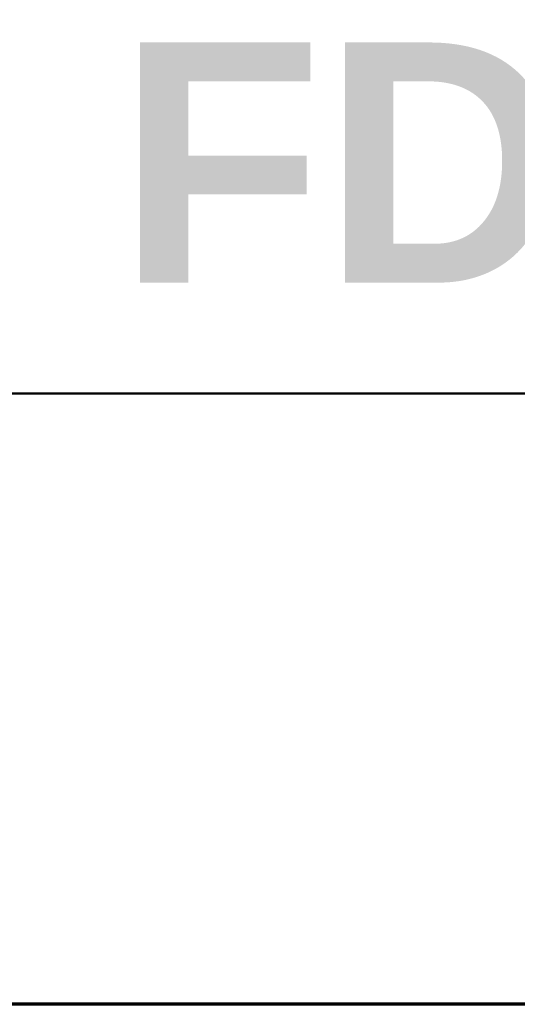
# Model space of a CAD drawing. Header units: inches. Extents: x 0.1 to 18.7, y 0.4 to 11.8.
# Tile 20 of 23: x 15.653 to 16.206, y 0.689 to 1.782. Entities that reach past the tile are written whole.
import ezdxf

# ---------------------------------------------------------------- set-up
doc = ezdxf.new("R2010")
doc.units = ezdxf.units.IN
doc.header["$LTSCALE"] = 1.111111
doc.header["$MEASUREMENT"] = 0
doc.layers.add('Border (ANSI)', color=7, linetype='Continuous', lineweight=70)
doc.layers.add('Title (ANSI)', color=7, linetype='Continuous', lineweight=50)
doc.styles.add('Text Style107', font='arialbd.ttf')
doc.styles.add('Text Style109', font='arialbd.ttf')
doc.styles.add('Text Style47', font='ARIALN.TTF')
doc.styles.add('Text Style50', font='arial.ttf')
doc.styles.add('Text Style55', font='arial.ttf')
doc.styles.add('Text Style59', font='arial.ttf')

# ---------------------------------------------------------------- blocks, each defined once
blk = doc.blocks.new('Borders Default Border')
at = {"layer": 'Border (ANSI)', "flags": 128}
blk.add_lwpolyline([(0.38, 0.62), (0.38, 10.38), (16.62, 10.38), (16.62, 0.62), (0.38, 0.62)], dxfattribs=at)
blk = doc.blocks.new('Title Blocks ICD TITLE BLOCK MM CUSTOMER')
at = {"layer": 'Title (ANSI)'}
for p, q in [((7.26633, 7.80222), (11.26137, 7.80222)), ((11.26137, 7.19206), (3.26137, 7.19206))]:
    blk.add_line(p, q, dxfattribs=at)
for tag, p, height, style in [('<TITLE_1>_001', (3.59833, 8.33746), 0.09, 'Text Style50'), ('DESIGNER_001', (8.77913, 8.32936), 0.09, 'Text Style50'), ('<DRAWN_DATE>_001', (10.56064, 8.32936), 0.09, 'Text Style50'), ('<PART_NUMBER>_001', (8.8272, 7.91316), 0.24, 'Text Style109'), ('Sheet_Size_001', (7.36508, 7.90552), 0.13, 'Text Style55'), ('<REVISION_NUMBER>_001', (10.77172, 7.85278), 0.18, 'Text Style107'), ('Number_of_sheets_001', (11.09697, 7.2619), 0.08, 'Text Style59'), ('COPYRIGHT_YEAR_001', (4.6229, 7.27065), 0.07, 'Text Style47'), ('Sheet_Number_001', (10.80007, 7.2619), 0.08, 'Text Style59'), ('<SCALE>_001', (9.82544, 7.2503), 0.08, 'Text Style59')]:
    blk.add_attdef(tag, p, '', height=height, dxfattribs=dict(at, style=style))

msp = doc.modelspace()

# ---------------------------------------------------------------- block references
at = {"xscale": 1.111111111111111, "yscale": 1.111111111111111, "zscale": 1.111111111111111}
msp.add_blockref('Borders Default Border', (0, 0), dxfattribs=at)
ref = msp.add_blockref('Title Blocks ICD TITLE BLOCK MM CUSTOMER', (5.954, -7.3023), dxfattribs=dict(xscale=1.111111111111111, yscale=1.111111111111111, zscale=1.111111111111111))
ref.add_attrib('<PART_NUMBER>_001', 'FDC4_', (15.762, 1.4901), dxfattribs={"layer": 'Title (ANSI)', "height": 0.26667, "style": 'Text Style109'})

doc.saveas('drawing.dxf')
